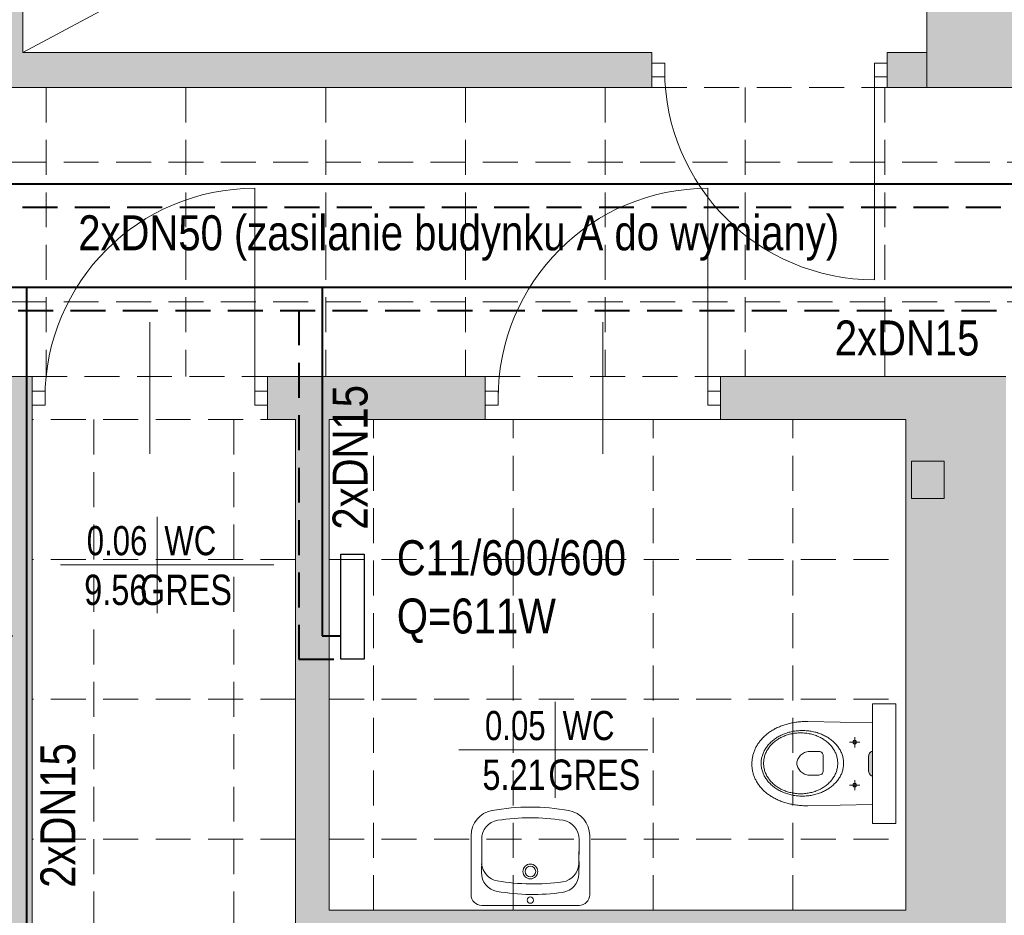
# Model space of a CAD drawing. Header units: millimetres. Extents: x -23540 to 53212, y -37964 to 41185.
# Tile 20 of 203: x -15295 to -14873, y -31587 to -31203. Entities that reach past the tile are written whole.
import ezdxf
from ezdxf.enums import TextEntityAlignment as Align

# ---------------------------------------------------------------- set-up
doc = ezdxf.new("R2010")
doc.units = ezdxf.units.MM
doc.linetypes.add('DASHED', pattern=[0.75, 0.5, -0.25])
doc.linetypes.add('DASHEDX2', pattern=[1.5, 1, -0.5])
doc.layers.get('0').update_dxf_attribs({"lineweight": 18})
for name, color, linetype, lineweight in [('BA_met', 7, 'Continuous', 18), ('Cienka', 7, 'Continuous', 18), ('mm_CO_opisy', 5, 'Continuous', 9), ('mm_CO_rury', 84, 'Continuous', 40), ('mm_grzejniki', 30, 'Continuous', 30), ('PG_PRZERYWANE_ŚREDNIE', 1, 'DASHEDX2', 18), ('PG_WIDOKOWE_CIENKIE', 1, 'Continuous', 18), ('PG_ŚCIANY_DZIAŁOWE', 3, 'Continuous', 18), ('PG_ŚCIANY_SŁUPY', 4, 'Continuous', 18), ('WYPOSAŻENIE GARAŻU', 253, 'Continuous', 5)]:
    doc.layers.add(name, color=color, linetype=linetype, lineweight=lineweight)
doc.styles.add('ROMANS', font='bikromsw.shx', dxfattribs={"width": 0.8})
doc.styles.get("Standard").update_dxf_attribs({"font": 'arial.ttf'})

# ---------------------------------------------------------------- blocks, each defined once
blk = doc.blocks.new('dr1h901')
at = {"color": 0}
blk.add_line((-0.5, 0), (-0.5, 1), dxfattribs=at)
blk.add_line((0, 0.3622), (0, -0.2655))
blk.add_arc((-0.5, 0), 1, 0, 90, dxfattribs=at)
blk = doc.blocks.new('jamb')
blk.add_lwpolyline([(-0.5, -0.5), (-0.5, 0.5), (0.5, 0.5), (0.5, -0.5)], close=True)
blk = doc.blocks.new('bikmet')
blk.add_line((0, 1.65), (0, -1.65))
at = {"style": 'ROMANS', "width": 0.8}
blk.add_attdef('NRPOM', text='', height=1, dxfattribs=at).set_placement((-0.333, 0.333), align=Align.RIGHT)
blk.add_attdef('NWAPOM', (0.25, 0.333), '', height=1, dxfattribs=at)
blk.add_attdef('RAREA', text='', height=1.042, dxfattribs=at).set_placement((-0.333, -0.333), align=Align.TOP_RIGHT)
blk.add_attdef('PODLOGA', text='', height=1.042, dxfattribs=at).set_placement((0.25, -0.333), align=Align.TOP_LEFT)

msp = doc.modelspace()

# ---------------------------------------------------------------- hatches: boundary and pattern name
at = {"lineweight": 18, "true_color": 0x636466, "transparency": 33554559}
h = msp.add_hatch(color=251, dxfattribs=at)
h.dxf.hatch_style = 1
h.paths.add_polyline_path([(-14930.76, -31524.84), (-14930.66, -31525.61), (-14930.37, -31526.23), (-14929.98, -31526.69), (-14929.54, -31526.98), (-14929.12, -31527.08), (-14929.12, -31516.48), (-14929.54, -31516.59), (-14929.98, -31516.87), (-14930.37, -31517.33), (-14930.66, -31517.95), (-14930.76, -31518.72)])
at = {"layer": 'PG_ŚCIANY_DZIAŁOWE', "true_color": 0x636466, "transparency": 33554610}
h = msp.add_hatch(color=251, dxfattribs=at)
h.dxf.hatch_style = 1
h.paths.add_polyline_path([(-15517.04, -30049.45), (-15512.04, -30049.45), (-15512.04, -30054.95), (-15517.04, -30054.95)])
h.paths.add_polyline_path([(-15523.79, -29953.95), (-15500.29, -29953.95), (-15500.29, -29620.95), (-15460.29, -29620.95), (-15460.29, -29606.95), (-15419.79, -29606.95), (-15419.79, -29549.69), (-15472.79, -29549.69), (-15472.79, -29420.69), (-15523.79, -29420.69)])
h.paths.add_polyline_path([(-15500.29, -30054.95), (-15512.04, -30054.95), (-15512.04, -30049.45), (-15517.04, -30049.45), (-15517.04, -30054.95), (-15523.79, -30054.95), (-15523.79, -31008.69), (-15328.66, -31008.69), (-15328.66, -31048.45), (-15308.79, -31048.45), (-15308.79, -31231.69), (-15023.79, -31231.69), (-15023.79, -31216.69), (-15293.79, -31216.69), (-15293.79, -31008.69), (-14905.79, -31008.69), (-14905.79, -31231.69), (-14866.79, -31231.69), (-14866.79, -31234.69), (-14736.74, -31234.69), (-14697.79, -31234.69), (-14660.86, -31204.69), (-14855.29, -31204.69), (-14855.29, -30983.69), (-15500.29, -30983.69), (-15500.29, -30422.95), (-15318.79, -30422.95), (-15318.79, -30401.45), (-15500.29, -30401.45), (-15500.29, -30218.95), (-15485.29, -30218.95), (-15485.29, -30176.45), (-15500.29, -30176.45)])
h = msp.add_hatch(color=251, dxfattribs=at)
h.dxf.hatch_style = 1
h.paths.add_polyline_path([(-14660.86, -31379.19), (-14697.79, -31379.19), (-14697.79, -31847.69), (-14871.79, -31847.69), (-14871.79, -31463.69), (-14871.79, -31355.69), (-14994.29, -31355.69), (-14994.29, -31374.19), (-14914.79, -31374.19), (-14914.79, -31584.69), (-15162.29, -31584.69), (-15162.29, -31374.19), (-15095.29, -31374.19), (-15095.29, -31355.69), (-15188.79, -31355.69), (-15188.79, -31374.19), (-15176.79, -31374.19), (-15176.79, -31603.19), (-14914.79, -31603.19), (-14914.79, -31789.19), (-15289.79, -31789.19), (-15289.79, -31374.19), (-15289.79, -31355.69), (-15339.79, -31355.69), (-15339.79, -31371.69), (-15308.29, -31371.69), (-15308.29, -31810.19), (-15108.79, -31810.19), (-15108.79, -31817.19), (-15099.79, -31817.19), (-15099.79, -31810.19), (-14910.79, -31810.19), (-14910.79, -31975.69), (-14924.29, -31975.69), (-14924.29, -32047.69), (-14849.24, -32047.69), (-14849.24, -31893.65), (-14660.86, -31893.65)])
h.paths.add_polyline_path([(-14697.79, -31239.19), (-14660.86, -31239.19), (-14660.86, -31204.69), (-14697.79, -31234.69)])
h = msp.add_hatch(color=251, dxfattribs=at)
h.dxf.hatch_style = 1
h.paths.add_polyline_path([(-14905.79, -31216.69), (-14922.79, -31216.69), (-14922.79, -31231.69), (-14905.79, -31231.69)])

# ---------------------------------------------------------------- linework, layer by layer
at = {"color": 251, "lineweight": 20, "true_color": 0x636466}
for p, q in [((-15023.79, -31231.69), (-15023.79, -31216.69)), ((-14922.79, -31216.69), (-14922.79, -31231.69)), ((-14914.79, -31374.19), (-14914.79, -31584.69)), ((-15162.29, -31584.69), (-14914.79, -31584.69))]:
    msp.add_line(p, q, dxfattribs=at)
at = {"color": 251, "true_color": 0x636466}
for p, q in [((-15023.79, -31221.19), (-15023.79, -31227.19)), ((-15018.29, -31221.19), (-15023.79, -31221.19)), ((-15018.29, -31227.19), (-15018.29, -31221.19)), ((-14928.29, -31221.19), (-14928.29, -31227.19)), ((-14922.79, -31221.19), (-14928.29, -31221.19)), ((-14922.79, -31227.19), (-14922.79, -31221.19)), ((-15023.79, -31227.19), (-15018.29, -31227.19)), ((-14928.29, -31227.19), (-14922.79, -31227.19)), ((-14922.79, -31231.69), (-14866.79, -31231.69)), ((-15339.79, -31355.69), (-15289.79, -31355.69)), ((-15289.79, -31374.19), (-15289.79, -31355.69)), ((-15188.79, -31355.69), (-15095.29, -31355.69)), ((-15188.79, -31374.19), (-15188.79, -31355.69)), ((-15095.29, -31374.19), (-15095.29, -31355.69)), ((-14994.29, -31355.69), (-14871.79, -31355.69)), ((-14994.29, -31374.19), (-14994.29, -31355.69)), ((-15289.79, -31374.19), (-15289.79, -31789.19)), ((-15188.79, -31374.19), (-15176.79, -31374.19)), ((-15176.79, -31374.19), (-15176.79, -31603.19)), ((-15162.29, -31374.19), (-15095.29, -31374.19)), ((-15162.29, -31584.69), (-15162.29, -31374.19)), ((-14994.29, -31374.19), (-14914.79, -31374.19))]:
    msp.add_line(p, q, dxfattribs=at)
at = {"color": 251, "true_color": 0x636466, "extrusion": (0, 0, -1)}
msp.add_line((-14928.29, -31224.19), (-14928.29, -31314.19), dxfattribs=at)
at = {"color": 251, "lineweight": 18, "true_color": 0x636466}
for p, q in [((-14929.12, -31496.12), (-14929.12, -31547.44)), ((-14929.12, -31496.12), (-14919.12, -31496.12)), ((-14919.12, -31496.12), (-14919.12, -31547.44)), ((-14929.12, -31547.44), (-14919.12, -31547.44))]:
    msp.add_line(p, q, dxfattribs=at)
at = {"color": 251, "lineweight": 13, "true_color": 0x636466}
for p, q in [((-14966.22, -31504.96), (-14966.72, -31505.11)), ((-14965.73, -31504.82), (-14966.22, -31504.96)), ((-14965.22, -31504.68), (-14965.73, -31504.82)), ((-14964.71, -31504.56), (-14965.22, -31504.68)), ((-14964.19, -31504.44), (-14964.71, -31504.56)), ((-14963.66, -31504.33), (-14964.19, -31504.44)), ((-14963.13, -31504.23), (-14963.66, -31504.33)), ((-14962.59, -31504.14), (-14963.13, -31504.23)), ((-14962.04, -31504.06), (-14962.59, -31504.14)), ((-14961.49, -31503.98), (-14962.04, -31504.06)), ((-14960.93, -31503.92), (-14961.49, -31503.98)), ((-14960.36, -31503.86), (-14960.93, -31503.92)), ((-14959.79, -31503.81), (-14960.36, -31503.86)), ((-14959.21, -31503.77), (-14959.79, -31503.81)), ((-14958.63, -31503.74), (-14959.21, -31503.77)), ((-14958.03, -31503.72), (-14958.63, -31503.74)), ((-14957.44, -31503.71), (-14958.03, -31503.72)), ((-14956.83, -31503.71), (-14957.44, -31503.71)), ((-14929.12, -31504.26), (-14956.83, -31503.71)), ((-14974.26, -31509), (-14974.61, -31509.28)), ((-14973.91, -31508.73), (-14974.26, -31509)), ((-14973.55, -31508.47), (-14973.91, -31508.73)), ((-14973.18, -31508.21), (-14973.55, -31508.47)), ((-14972.81, -31507.95), (-14973.18, -31508.21)), ((-14972.42, -31507.71), (-14972.81, -31507.95)), ((-14972.03, -31507.47), (-14972.42, -31507.71)), ((-14971.63, -31507.23), (-14972.03, -31507.47)), ((-14971.22, -31507), (-14971.63, -31507.23)), ((-14970.8, -31506.78), (-14971.22, -31507)), ((-14970.38, -31506.57), (-14970.8, -31506.78)), ((-14969.95, -31506.36), (-14970.38, -31506.57)), ((-14969.51, -31506.16), (-14969.95, -31506.36)), ((-14969.06, -31505.97), (-14969.51, -31506.16)), ((-14968.61, -31505.78), (-14969.06, -31505.97)), ((-14968.15, -31505.6), (-14968.61, -31505.78)), ((-14967.68, -31505.43), (-14968.15, -31505.6)), ((-14967.81, -31509.38), (-14967.35, -31509.18)), ((-14967.2, -31505.26), (-14967.68, -31505.43)), ((-14967.35, -31509.18), (-14966.89, -31509)), ((-14966.72, -31505.11), (-14967.2, -31505.26)), ((-14966.89, -31509), (-14966.42, -31508.82)), ((-14966.42, -31508.82), (-14965.94, -31508.66)), ((-14965.94, -31508.66), (-14965.46, -31508.5)), ((-14965.46, -31508.5), (-14964.97, -31508.36)), ((-14965.14, -31509.32), (-14964.65, -31509.18)), ((-14964.97, -31508.36), (-14964.47, -31508.23)), ((-14964.65, -31509.18), (-14964.15, -31509.06)), ((-14964.47, -31508.23), (-14963.97, -31508.11)), ((-14964.15, -31509.06), (-14963.64, -31508.95)), ((-14963.97, -31508.11), (-14963.46, -31508)), ((-14963.64, -31508.95), (-14963.13, -31508.86)), ((-14963.46, -31508), (-14962.94, -31507.91)), ((-14963.13, -31508.86), (-14962.61, -31508.78)), ((-14962.94, -31507.91), (-14962.42, -31507.82)), ((-14962.61, -31508.78), (-14962.08, -31508.71)), ((-14962.42, -31507.82), (-14961.89, -31507.75)), ((-14962.08, -31508.71), (-14961.55, -31508.66)), ((-14961.89, -31507.75), (-14961.36, -31507.69)), ((-14961.55, -31508.66), (-14961.01, -31508.62)), ((-14961.36, -31507.69), (-14960.82, -31507.65)), ((-14961.01, -31508.62), (-14960.47, -31508.6)), ((-14960.82, -31507.65), (-14960.28, -31507.61)), ((-14960.47, -31508.6), (-14959.92, -31508.59)), ((-14960.28, -31507.61), (-14959.74, -31507.59)), ((-14959.92, -31508.59), (-14959.92, -31508.59)), ((-14959.92, -31508.59), (-14959.38, -31508.6)), ((-14959.74, -31507.59), (-14959.19, -31507.59)), ((-14959.38, -31508.6), (-14958.84, -31508.62)), ((-14959.19, -31507.59), (-14959.19, -31507.58)), ((-14959.19, -31507.59), (-14958.64, -31507.59)), ((-14958.84, -31508.62), (-14958.3, -31508.66)), ((-14958.64, -31507.59), (-14958.09, -31507.61)), ((-14958.3, -31508.66), (-14957.77, -31508.71)), ((-14958.09, -31507.61), (-14957.55, -31507.65)), ((-14957.77, -31508.71), (-14957.24, -31508.78)), ((-14957.55, -31507.65), (-14957.01, -31507.69)), ((-14957.24, -31508.78), (-14956.72, -31508.86)), ((-14957.01, -31507.69), (-14956.48, -31507.75)), ((-14956.72, -31508.86), (-14956.21, -31508.95)), ((-14956.48, -31507.75), (-14955.95, -31507.82)), ((-14956.21, -31508.95), (-14955.7, -31509.06)), ((-14955.95, -31507.82), (-14955.43, -31507.91)), ((-14955.7, -31509.06), (-14955.2, -31509.18)), ((-14955.43, -31507.91), (-14954.92, -31508)), ((-14955.2, -31509.18), (-14954.71, -31509.32)), ((-14954.92, -31508), (-14954.41, -31508.11)), ((-14954.41, -31508.11), (-14953.9, -31508.23)), ((-14953.9, -31508.23), (-14953.41, -31508.36)), ((-14953.41, -31508.36), (-14952.91, -31508.5)), ((-14952.91, -31508.5), (-14952.43, -31508.66)), ((-14952.43, -31508.66), (-14951.95, -31508.82)), ((-14951.95, -31508.82), (-14951.48, -31509)), ((-14951.48, -31509), (-14951.02, -31509.18)), ((-14951.02, -31509.18), (-14950.57, -31509.38)), ((-14978.28, -31513.36), (-14978.5, -31513.71)), ((-14978.05, -31513.02), (-14978.28, -31513.36)), ((-14977.81, -31512.68), (-14978.05, -31513.02)), ((-14977.56, -31512.35), (-14977.81, -31512.68)), ((-14977.31, -31512.02), (-14977.56, -31512.35)), ((-14977.04, -31511.69), (-14977.31, -31512.02)), ((-14976.77, -31511.37), (-14977.04, -31511.69)), ((-14976.49, -31511.06), (-14976.77, -31511.37)), ((-14976.19, -31510.75), (-14976.49, -31511.06)), ((-14975.89, -31510.44), (-14976.19, -31510.75)), ((-14975.58, -31510.15), (-14975.89, -31510.44)), ((-14975.27, -31509.85), (-14975.58, -31510.15)), ((-14974.94, -31509.56), (-14975.27, -31509.85)), ((-14974.61, -31509.28), (-14974.94, -31509.56)), ((-14973.82, -31513.76), (-14973.52, -31513.42)), ((-14973.52, -31513.42), (-14973.21, -31513.09)), ((-14973.21, -31513.09), (-14972.89, -31512.77)), ((-14972.89, -31512.77), (-14972.56, -31512.46)), ((-14972.56, -31512.46), (-14972.22, -31512.16)), ((-14972.52, -31513.68), (-14972.2, -31513.35)), ((-14972.22, -31512.16), (-14971.87, -31511.86)), ((-14972.2, -31513.35), (-14971.87, -31513.03)), ((-14971.87, -31511.86), (-14971.51, -31511.57)), ((-14971.87, -31513.03), (-14971.52, -31512.73)), ((-14971.52, -31512.73), (-14971.17, -31512.42)), ((-14971.51, -31511.57), (-14971.13, -31511.29)), ((-14971.17, -31512.42), (-14970.8, -31512.13)), ((-14971.13, -31511.29), (-14970.75, -31511.02)), ((-14970.8, -31512.13), (-14970.43, -31511.85)), ((-14970.75, -31511.02), (-14970.36, -31510.76)), ((-14970.43, -31511.85), (-14970.04, -31511.58)), ((-14970.36, -31510.76), (-14969.95, -31510.5)), ((-14970.04, -31511.58), (-14969.64, -31511.32)), ((-14969.95, -31510.5), (-14969.54, -31510.26)), ((-14969.64, -31511.32), (-14969.23, -31511.07)), ((-14969.54, -31510.26), (-14969.12, -31510.02)), ((-14969.23, -31511.07), (-14968.81, -31510.83)), ((-14969.12, -31510.02), (-14968.69, -31509.8)), ((-14968.81, -31510.83), (-14968.38, -31510.6)), ((-14968.69, -31509.8), (-14968.25, -31509.58)), ((-14968.38, -31510.6), (-14967.95, -31510.38)), ((-14968.25, -31509.58), (-14967.81, -31509.38)), ((-14967.95, -31510.38), (-14967.5, -31510.17)), ((-14967.5, -31510.17), (-14967.05, -31509.98)), ((-14967.05, -31509.98), (-14966.58, -31509.79)), ((-14966.58, -31509.79), (-14966.11, -31509.62)), ((-14966.11, -31509.62), (-14965.63, -31509.46)), ((-14965.63, -31509.46), (-14965.14, -31509.32)), ((-14954.71, -31509.32), (-14954.22, -31509.46)), ((-14954.22, -31509.46), (-14953.74, -31509.62)), ((-14953.74, -31509.62), (-14953.27, -31509.79)), ((-14953.27, -31509.79), (-14952.8, -31509.98)), ((-14952.8, -31509.98), (-14952.35, -31510.17)), ((-14952.35, -31510.17), (-14951.9, -31510.38)), ((-14951.9, -31510.38), (-14951.46, -31510.6)), ((-14951.46, -31510.6), (-14951.04, -31510.83)), ((-14951.04, -31510.83), (-14950.62, -31511.07)), ((-14950.62, -31511.07), (-14950.21, -31511.32)), ((-14950.57, -31509.38), (-14950.12, -31509.58)), ((-14950.21, -31511.32), (-14949.81, -31511.58)), ((-14950.12, -31509.58), (-14949.68, -31509.8)), ((-14949.81, -31511.58), (-14949.42, -31511.85)), ((-14949.68, -31509.8), (-14949.25, -31510.02)), ((-14949.42, -31511.85), (-14949.05, -31512.13)), ((-14949.25, -31510.02), (-14948.83, -31510.26)), ((-14949.05, -31512.13), (-14948.68, -31512.42)), ((-14948.83, -31510.26), (-14948.42, -31510.5)), ((-14948.68, -31512.42), (-14948.32, -31512.73)), ((-14948.42, -31510.5), (-14948.02, -31510.76)), ((-14948.32, -31512.73), (-14947.98, -31513.03)), ((-14948.02, -31510.76), (-14947.62, -31511.02)), ((-14947.98, -31513.03), (-14947.65, -31513.35)), ((-14947.65, -31513.35), (-14947.33, -31513.68)), ((-14947.62, -31511.02), (-14947.24, -31511.29)), ((-14947.24, -31511.29), (-14946.87, -31511.57)), ((-14946.87, -31511.57), (-14946.5, -31511.86)), ((-14946.5, -31511.86), (-14946.15, -31512.16)), ((-14946.15, -31512.16), (-14945.81, -31512.46)), ((-14945.81, -31512.46), (-14945.48, -31512.77)), ((-14945.48, -31512.77), (-14945.16, -31513.09)), ((-14945.16, -31513.09), (-14944.85, -31513.42)), ((-14944.85, -31513.42), (-14944.56, -31513.76)), ((-14938.99, -31512.62), (-14934.49, -31512.62)), ((-14937.45, -31512.21), (-14937.56, -31512.62)), ((-14937.56, -31512.62), (-14937.45, -31513.04)), ((-14937.15, -31511.92), (-14937.45, -31512.21)), ((-14937.45, -31513.04), (-14937.15, -31513.33)), ((-14936.74, -31511.8), (-14937.15, -31511.92)), ((-14937.15, -31513.33), (-14936.74, -31513.44)), ((-14936.74, -31514.8), (-14936.74, -31510.44)), ((-14936.33, -31511.92), (-14936.74, -31511.8)), ((-14936.74, -31513.44), (-14936.33, -31513.33)), ((-14936.03, -31512.21), (-14936.33, -31511.92)), ((-14936.33, -31513.33), (-14936.03, -31513.04)), ((-14935.92, -31512.62), (-14936.03, -31512.21)), ((-14936.03, -31513.04), (-14935.92, -31512.62)), ((-14980.17, -31517.39), (-14980.29, -31517.77)), ((-14980.05, -31517), (-14980.17, -31517.39)), ((-14979.92, -31516.62), (-14980.05, -31517)), ((-14979.77, -31516.24), (-14979.92, -31516.62)), ((-14979.62, -31515.87), (-14979.77, -31516.24)), ((-14979.46, -31515.5), (-14979.62, -31515.87)), ((-14979.28, -31515.13), (-14979.46, -31515.5)), ((-14979.1, -31514.77), (-14979.28, -31515.13)), ((-14978.91, -31514.41), (-14979.1, -31514.77)), ((-14978.71, -31514.06), (-14978.91, -31514.41)), ((-14978.5, -31513.71), (-14978.71, -31514.06)), ((-14976.22, -31517.85), (-14976.07, -31517.45)), ((-14976.07, -31517.45), (-14975.91, -31517.06)), ((-14975.91, -31517.06), (-14975.73, -31516.67)), ((-14975.73, -31516.67), (-14975.54, -31516.28)), ((-14975.54, -31516.28), (-14975.33, -31515.9)), ((-14975.33, -31515.9), (-14975.11, -31515.53)), ((-14975.12, -31517.78), (-14974.96, -31517.37)), ((-14975.11, -31515.53), (-14974.88, -31515.16)), ((-14974.96, -31517.37), (-14974.78, -31516.97)), ((-14974.88, -31515.16), (-14974.63, -31514.8)), ((-14974.78, -31516.97), (-14974.59, -31516.58)), ((-14974.63, -31514.8), (-14974.37, -31514.45)), ((-14974.59, -31516.58), (-14974.38, -31516.19)), ((-14974.38, -31516.19), (-14974.15, -31515.81)), ((-14974.37, -31514.45), (-14974.1, -31514.1)), ((-14974.15, -31515.81), (-14973.91, -31515.44)), ((-14974.1, -31514.1), (-14973.82, -31513.76)), ((-14973.91, -31515.44), (-14973.66, -31515.07)), ((-14973.66, -31515.07), (-14973.4, -31514.71)), ((-14973.4, -31514.71), (-14973.12, -31514.36)), ((-14973.12, -31514.36), (-14972.82, -31514.02)), ((-14972.82, -31514.02), (-14972.52, -31513.68)), ((-14959.57, -31517.85), (-14959.16, -31517.53)), ((-14959.16, -31517.53), (-14958.72, -31517.25)), ((-14958.72, -31517.25), (-14958.26, -31517.01)), ((-14958.26, -31517.01), (-14957.78, -31516.81)), ((-14957.78, -31516.81), (-14957.28, -31516.67)), ((-14957.28, -31516.67), (-14956.76, -31516.57)), ((-14956.76, -31516.57), (-14956.24, -31516.54)), ((-14956.24, -31516.54), (-14952.4, -31516.54)), ((-14952.4, -31516.54), (-14952.04, -31516.56)), ((-14952.04, -31516.56), (-14951.64, -31516.63)), ((-14951.64, -31516.63), (-14951.22, -31516.78)), ((-14951.22, -31516.78), (-14950.83, -31517.04)), ((-14950.83, -31517.04), (-14950.5, -31517.42)), ((-14950.5, -31517.42), (-14950.28, -31517.95)), ((-14947.33, -31513.68), (-14947.03, -31514.02)), ((-14947.03, -31514.02), (-14946.73, -31514.36)), ((-14946.73, -31514.36), (-14946.45, -31514.71)), ((-14946.45, -31514.71), (-14946.19, -31515.07)), ((-14946.19, -31515.07), (-14945.93, -31515.44)), ((-14945.93, -31515.44), (-14945.7, -31515.81)), ((-14945.7, -31515.81), (-14945.47, -31516.19)), ((-14945.47, -31516.19), (-14945.26, -31516.58)), ((-14945.26, -31516.58), (-14945.07, -31516.97)), ((-14945.07, -31516.97), (-14944.89, -31517.37)), ((-14944.89, -31517.37), (-14944.73, -31517.78)), ((-14944.56, -31513.76), (-14944.27, -31514.1)), ((-14944.27, -31514.1), (-14944, -31514.45)), ((-14944, -31514.45), (-14943.74, -31514.8)), ((-14943.74, -31514.8), (-14943.5, -31515.16)), ((-14943.5, -31515.16), (-14943.26, -31515.53)), ((-14943.26, -31515.53), (-14943.04, -31515.9)), ((-14943.04, -31515.9), (-14942.84, -31516.28)), ((-14942.84, -31516.28), (-14942.64, -31516.67)), ((-14942.64, -31516.67), (-14942.46, -31517.06)), ((-14942.46, -31517.06), (-14942.3, -31517.45)), ((-14942.3, -31517.45), (-14942.15, -31517.85)), ((-14930.66, -31517.95), (-14930.37, -31517.33)), ((-14930.37, -31517.33), (-14929.98, -31516.87)), ((-14929.98, -31516.87), (-14929.54, -31516.59)), ((-14929.54, -31516.59), (-14929.12, -31516.48)), ((-14980.86, -31521.37), (-14980.87, -31521.79)), ((-14980.87, -31521.79), (-14980.87, -31522.2)), ((-14980.83, -31520.96), (-14980.86, -31521.37)), ((-14980.8, -31520.56), (-14980.83, -31520.96)), ((-14980.76, -31520.15), (-14980.8, -31520.56)), ((-14980.71, -31519.75), (-14980.76, -31520.15)), ((-14980.64, -31519.35), (-14980.71, -31519.75)), ((-14980.57, -31518.95), (-14980.64, -31519.35)), ((-14980.49, -31518.55), (-14980.57, -31518.95)), ((-14980.39, -31518.16), (-14980.49, -31518.55)), ((-14980.29, -31517.77), (-14980.39, -31518.16)), ((-14976.88, -31521.65), (-14976.87, -31521.21)), ((-14976.87, -31522.09), (-14976.88, -31521.65)), ((-14976.88, -31521.65), (-14976.88, -31521.65)), ((-14976.87, -31521.21), (-14976.85, -31520.78)), ((-14976.85, -31520.78), (-14976.81, -31520.35)), ((-14976.81, -31520.35), (-14976.75, -31519.92)), ((-14976.75, -31519.92), (-14976.67, -31519.5)), ((-14976.67, -31519.5), (-14976.58, -31519.08)), ((-14976.58, -31519.08), (-14976.48, -31518.67)), ((-14976.48, -31518.67), (-14976.36, -31518.26)), ((-14976.36, -31518.26), (-14976.22, -31517.85)), ((-14975.84, -31521.65), (-14975.83, -31521.2)), ((-14975.83, -31522.1), (-14975.84, -31521.65)), ((-14975.84, -31521.65), (-14975.84, -31521.65)), ((-14975.83, -31521.2), (-14975.8, -31520.76)), ((-14975.8, -31520.76), (-14975.76, -31520.32)), ((-14975.76, -31520.32), (-14975.69, -31519.88)), ((-14975.69, -31519.88), (-14975.61, -31519.45)), ((-14975.61, -31519.45), (-14975.52, -31519.03)), ((-14975.52, -31519.03), (-14975.4, -31518.6)), ((-14975.4, -31518.6), (-14975.27, -31518.19)), ((-14975.27, -31518.19), (-14975.12, -31517.78)), ((-14961.54, -31521.65), (-14961.51, -31521.21)), ((-14961.51, -31522.1), (-14961.54, -31521.65)), ((-14961.51, -31521.21), (-14961.42, -31520.75)), ((-14961.42, -31520.75), (-14961.29, -31520.3)), ((-14961.29, -31520.3), (-14961.11, -31519.85)), ((-14961.11, -31519.85), (-14960.88, -31519.41)), ((-14960.88, -31519.41), (-14960.61, -31518.99)), ((-14960.61, -31518.99), (-14960.3, -31518.59)), ((-14960.3, -31518.59), (-14959.95, -31518.21)), ((-14959.95, -31518.21), (-14959.57, -31517.85)), ((-14950.28, -31517.95), (-14950.2, -31518.66)), ((-14950.2, -31518.66), (-14950.2, -31518.65)), ((-14950.2, -31518.66), (-14950.2, -31521.88)), ((-14944.73, -31517.78), (-14944.58, -31518.19)), ((-14944.58, -31518.19), (-14944.45, -31518.6)), ((-14944.45, -31518.6), (-14944.33, -31519.03)), ((-14944.33, -31519.03), (-14944.24, -31519.45)), ((-14944.24, -31519.45), (-14944.15, -31519.88)), ((-14944.15, -31519.88), (-14944.09, -31520.32)), ((-14944.09, -31520.32), (-14944.05, -31520.76)), ((-14944.05, -31520.76), (-14944.02, -31521.2)), ((-14944.02, -31521.2), (-14944.01, -31521.65)), ((-14944.01, -31521.65), (-14944.02, -31522.1)), ((-14944.01, -31521.65), (-14944.01, -31521.65)), ((-14942.15, -31517.85), (-14942.01, -31518.26)), ((-14942.01, -31518.26), (-14941.89, -31518.67)), ((-14941.89, -31518.67), (-14941.79, -31519.08)), ((-14941.79, -31519.08), (-14941.7, -31519.5)), ((-14941.7, -31519.5), (-14941.63, -31519.92)), ((-14941.63, -31519.92), (-14941.57, -31520.35)), ((-14941.57, -31520.35), (-14941.53, -31520.78)), ((-14941.53, -31520.78), (-14941.5, -31521.21)), ((-14941.5, -31521.21), (-14941.49, -31521.65)), ((-14941.49, -31521.65), (-14941.5, -31522.09)), ((-14930.76, -31518.72), (-14930.66, -31517.95)), ((-14930.76, -31518.72), (-14930.76, -31524.84)), ((-14980.87, -31522.2), (-14980.86, -31522.61)), ((-14980.86, -31522.61), (-14980.83, -31523.01)), ((-14980.83, -31523.01), (-14980.8, -31523.42)), ((-14980.8, -31523.42), (-14980.76, -31523.82)), ((-14980.76, -31523.82), (-14980.7, -31524.22)), ((-14980.7, -31524.22), (-14980.64, -31524.62)), ((-14980.64, -31524.62), (-14980.56, -31525.02)), ((-14980.56, -31525.02), (-14980.47, -31525.41)), ((-14980.47, -31525.41), (-14980.38, -31525.8)), ((-14980.38, -31525.8), (-14980.27, -31526.19)), ((-14976.85, -31522.52), (-14976.87, -31522.09)), ((-14976.81, -31522.95), (-14976.85, -31522.52)), ((-14976.75, -31523.38), (-14976.81, -31522.95)), ((-14976.67, -31523.8), (-14976.75, -31523.38)), ((-14976.58, -31524.22), (-14976.67, -31523.8)), ((-14976.48, -31524.63), (-14976.58, -31524.22)), ((-14976.36, -31525.05), (-14976.48, -31524.63)), ((-14976.22, -31525.45), (-14976.36, -31525.05)), ((-14976.07, -31525.85), (-14976.22, -31525.45)), ((-14975.91, -31526.25), (-14976.07, -31525.85)), ((-14975.8, -31522.54), (-14975.83, -31522.1)), ((-14975.76, -31522.98), (-14975.8, -31522.54)), ((-14975.69, -31523.42), (-14975.76, -31522.98)), ((-14975.61, -31523.85), (-14975.69, -31523.42)), ((-14975.52, -31524.28), (-14975.61, -31523.85)), ((-14975.4, -31524.7), (-14975.52, -31524.28)), ((-14975.27, -31525.12), (-14975.4, -31524.7)), ((-14975.12, -31525.53), (-14975.27, -31525.12)), ((-14974.96, -31525.93), (-14975.12, -31525.53)), ((-14974.78, -31526.33), (-14974.96, -31525.93)), ((-14961.43, -31522.56), (-14961.51, -31522.1)), ((-14961.29, -31523.01), (-14961.43, -31522.56)), ((-14961.11, -31523.46), (-14961.29, -31523.01)), ((-14960.88, -31523.89), (-14961.11, -31523.46)), ((-14960.61, -31524.31), (-14960.88, -31523.89)), ((-14960.3, -31524.72), (-14960.61, -31524.31)), ((-14959.96, -31525.1), (-14960.3, -31524.72)), ((-14959.58, -31525.45), (-14959.96, -31525.1)), ((-14959.17, -31525.77), (-14959.58, -31525.45)), ((-14958.74, -31526.05), (-14959.17, -31525.77)), ((-14958.28, -31526.3), (-14958.74, -31526.05)), ((-14950.5, -31525.88), (-14950.83, -31526.26)), ((-14950.28, -31525.35), (-14950.5, -31525.88)), ((-14950.2, -31524.64), (-14950.28, -31525.35)), ((-14950.2, -31521.88), (-14950.2, -31524.64)), ((-14944.89, -31525.93), (-14945.07, -31526.33)), ((-14944.73, -31525.53), (-14944.89, -31525.93)), ((-14944.58, -31525.12), (-14944.73, -31525.53)), ((-14944.45, -31524.7), (-14944.58, -31525.12)), ((-14944.33, -31524.28), (-14944.45, -31524.7)), ((-14944.24, -31523.85), (-14944.33, -31524.28)), ((-14944.15, -31523.42), (-14944.24, -31523.85)), ((-14944.09, -31522.98), (-14944.15, -31523.42)), ((-14944.05, -31522.54), (-14944.09, -31522.98)), ((-14944.02, -31522.1), (-14944.05, -31522.54)), ((-14942.3, -31525.85), (-14942.46, -31526.25)), ((-14942.15, -31525.45), (-14942.3, -31525.85)), ((-14942.01, -31525.05), (-14942.15, -31525.45)), ((-14941.89, -31524.63), (-14942.01, -31525.05)), ((-14941.79, -31524.22), (-14941.89, -31524.63)), ((-14941.7, -31523.8), (-14941.79, -31524.22)), ((-14941.63, -31523.38), (-14941.7, -31523.8)), ((-14941.57, -31522.95), (-14941.63, -31523.38)), ((-14941.53, -31522.52), (-14941.57, -31522.95)), ((-14941.5, -31522.09), (-14941.53, -31522.52)), ((-14930.76, -31524.84), (-14930.66, -31525.61)), ((-14930.66, -31525.61), (-14930.37, -31526.23)), ((-14980.27, -31526.19), (-14980.15, -31526.57)), ((-14980.15, -31526.57), (-14980.02, -31526.95)), ((-14980.02, -31526.95), (-14979.89, -31527.33)), ((-14979.89, -31527.33), (-14979.74, -31527.7)), ((-14979.74, -31527.7), (-14979.58, -31528.07)), ((-14979.58, -31528.07), (-14979.41, -31528.44)), ((-14979.41, -31528.44), (-14979.23, -31528.8)), ((-14979.23, -31528.8), (-14979.04, -31529.16)), ((-14979.04, -31529.16), (-14978.84, -31529.51)), ((-14978.84, -31529.51), (-14978.64, -31529.86)), ((-14978.64, -31529.86), (-14978.42, -31530.21)), ((-14978.42, -31530.21), (-14978.19, -31530.55)), ((-14975.73, -31526.64), (-14975.91, -31526.25)), ((-14975.54, -31527.02), (-14975.73, -31526.64)), ((-14975.33, -31527.4), (-14975.54, -31527.02)), ((-14975.11, -31527.77), (-14975.33, -31527.4)), ((-14974.88, -31528.14), (-14975.11, -31527.77)), ((-14974.63, -31528.5), (-14974.88, -31528.14)), ((-14974.59, -31526.73), (-14974.78, -31526.33)), ((-14974.37, -31528.86), (-14974.63, -31528.5)), ((-14974.38, -31527.11), (-14974.59, -31526.73)), ((-14974.15, -31527.49), (-14974.38, -31527.11)), ((-14974.1, -31529.21), (-14974.37, -31528.86)), ((-14973.91, -31527.87), (-14974.15, -31527.49)), ((-14973.82, -31529.55), (-14974.1, -31529.21)), ((-14973.66, -31528.23), (-14973.91, -31527.87)), ((-14973.52, -31529.88), (-14973.82, -31529.55)), ((-14973.4, -31528.59), (-14973.66, -31528.23)), ((-14973.21, -31530.21), (-14973.52, -31529.88)), ((-14973.12, -31528.94), (-14973.4, -31528.59)), ((-14972.89, -31530.53), (-14973.21, -31530.21)), ((-14972.82, -31529.29), (-14973.12, -31528.94)), ((-14972.52, -31529.62), (-14972.82, -31529.29)), ((-14972.2, -31529.95), (-14972.52, -31529.62)), ((-14971.87, -31530.27), (-14972.2, -31529.95)), ((-14971.52, -31530.58), (-14971.87, -31530.27)), ((-14957.8, -31526.49), (-14958.28, -31526.3)), ((-14957.3, -31526.64), (-14957.8, -31526.49)), ((-14956.79, -31526.73), (-14957.3, -31526.64)), ((-14956.27, -31526.77), (-14956.79, -31526.73)), ((-14952.42, -31526.75), (-14956.27, -31526.77)), ((-14952.06, -31526.74), (-14952.42, -31526.75)), ((-14951.65, -31526.66), (-14952.06, -31526.74)), ((-14951.23, -31526.51), (-14951.65, -31526.66)), ((-14950.83, -31526.26), (-14951.23, -31526.51)), ((-14947.98, -31530.27), (-14948.32, -31530.58)), ((-14947.65, -31529.95), (-14947.98, -31530.27)), ((-14947.33, -31529.62), (-14947.65, -31529.95)), ((-14947.03, -31529.29), (-14947.33, -31529.62)), ((-14946.73, -31528.94), (-14947.03, -31529.29)), ((-14946.45, -31528.59), (-14946.73, -31528.94)), ((-14946.19, -31528.23), (-14946.45, -31528.59)), ((-14945.93, -31527.87), (-14946.19, -31528.23)), ((-14945.7, -31527.49), (-14945.93, -31527.87)), ((-14945.47, -31527.11), (-14945.7, -31527.49)), ((-14945.16, -31530.21), (-14945.48, -31530.53)), ((-14945.26, -31526.73), (-14945.47, -31527.11)), ((-14945.07, -31526.33), (-14945.26, -31526.73)), ((-14944.85, -31529.88), (-14945.16, -31530.21)), ((-14944.56, -31529.55), (-14944.85, -31529.88)), ((-14944.27, -31529.21), (-14944.56, -31529.55)), ((-14944, -31528.86), (-14944.27, -31529.21)), ((-14943.74, -31528.5), (-14944, -31528.86)), ((-14943.5, -31528.14), (-14943.74, -31528.5)), ((-14943.26, -31527.77), (-14943.5, -31528.14)), ((-14943.04, -31527.4), (-14943.26, -31527.77)), ((-14942.84, -31527.02), (-14943.04, -31527.4)), ((-14942.64, -31526.64), (-14942.84, -31527.02)), ((-14942.46, -31526.25), (-14942.64, -31526.64)), ((-14937.15, -31530.33), (-14937.45, -31530.62)), ((-14936.74, -31530.22), (-14937.15, -31530.33)), ((-14936.74, -31533.22), (-14936.74, -31528.85)), ((-14936.33, -31530.33), (-14936.74, -31530.22)), ((-14936.03, -31530.62), (-14936.33, -31530.33)), ((-14930.37, -31526.23), (-14929.98, -31526.69)), ((-14929.98, -31526.69), (-14929.54, -31526.98)), ((-14929.54, -31526.98), (-14929.12, -31527.08)), ((-14978.19, -31530.55), (-14977.95, -31530.89)), ((-14977.95, -31530.89), (-14977.71, -31531.22)), ((-14977.71, -31531.22), (-14977.45, -31531.55)), ((-14977.45, -31531.55), (-14977.19, -31531.88)), ((-14977.19, -31531.88), (-14976.91, -31532.2)), ((-14976.91, -31532.2), (-14976.63, -31532.51)), ((-14976.63, -31532.51), (-14976.34, -31532.82)), ((-14976.34, -31532.82), (-14976.04, -31533.13)), ((-14976.04, -31533.13), (-14975.73, -31533.42)), ((-14975.73, -31533.42), (-14975.41, -31533.72)), ((-14975.41, -31533.72), (-14975.08, -31534.01)), ((-14975.08, -31534.01), (-14974.74, -31534.29)), ((-14974.74, -31534.29), (-14974.4, -31534.57)), ((-14972.56, -31530.84), (-14972.89, -31530.53)), ((-14972.22, -31531.15), (-14972.56, -31530.84)), ((-14971.87, -31531.44), (-14972.22, -31531.15)), ((-14971.51, -31531.73), (-14971.87, -31531.44)), ((-14971.17, -31530.88), (-14971.52, -31530.58)), ((-14971.13, -31532.01), (-14971.51, -31531.73)), ((-14970.8, -31531.17), (-14971.17, -31530.88)), ((-14970.75, -31532.28), (-14971.13, -31532.01)), ((-14970.43, -31531.45), (-14970.8, -31531.17)), ((-14970.36, -31532.55), (-14970.75, -31532.28)), ((-14970.04, -31531.72), (-14970.43, -31531.45)), ((-14969.95, -31532.8), (-14970.36, -31532.55)), ((-14969.64, -31531.98), (-14970.04, -31531.72)), ((-14969.54, -31533.04), (-14969.95, -31532.8)), ((-14969.23, -31532.23), (-14969.64, -31531.98)), ((-14969.12, -31533.28), (-14969.54, -31533.04)), ((-14968.81, -31532.48), (-14969.23, -31532.23)), ((-14968.69, -31533.5), (-14969.12, -31533.28)), ((-14968.38, -31532.7), (-14968.81, -31532.48)), ((-14968.25, -31533.72), (-14968.69, -31533.5)), ((-14967.95, -31532.92), (-14968.38, -31532.7)), ((-14967.81, -31533.93), (-14968.25, -31533.72)), ((-14967.5, -31533.13), (-14967.95, -31532.92)), ((-14967.35, -31534.12), (-14967.81, -31533.93)), ((-14967.05, -31533.33), (-14967.5, -31533.13)), ((-14966.89, -31534.31), (-14967.35, -31534.12)), ((-14966.58, -31533.51), (-14967.05, -31533.33)), ((-14966.42, -31534.48), (-14966.89, -31534.31)), ((-14966.11, -31533.68), (-14966.58, -31533.51)), ((-14965.94, -31534.65), (-14966.42, -31534.48)), ((-14965.63, -31533.84), (-14966.11, -31533.68)), ((-14965.14, -31533.99), (-14965.63, -31533.84)), ((-14964.65, -31534.12), (-14965.14, -31533.99)), ((-14964.15, -31534.24), (-14964.65, -31534.12)), ((-14963.64, -31534.35), (-14964.15, -31534.24)), ((-14963.13, -31534.44), (-14963.64, -31534.35)), ((-14962.61, -31534.52), (-14963.13, -31534.44)), ((-14962.08, -31534.59), (-14962.61, -31534.52)), ((-14957.24, -31534.52), (-14957.77, -31534.59)), ((-14956.72, -31534.44), (-14957.24, -31534.52)), ((-14956.21, -31534.35), (-14956.72, -31534.44)), ((-14955.7, -31534.24), (-14956.21, -31534.35)), ((-14955.2, -31534.12), (-14955.7, -31534.24)), ((-14954.71, -31533.99), (-14955.2, -31534.12)), ((-14954.22, -31533.84), (-14954.71, -31533.99)), ((-14953.74, -31533.68), (-14954.22, -31533.84)), ((-14953.27, -31533.51), (-14953.74, -31533.68)), ((-14952.8, -31533.33), (-14953.27, -31533.51)), ((-14952.35, -31533.13), (-14952.8, -31533.33)), ((-14951.95, -31534.48), (-14952.43, -31534.65)), ((-14951.9, -31532.92), (-14952.35, -31533.13)), ((-14951.48, -31534.31), (-14951.95, -31534.48)), ((-14951.46, -31532.7), (-14951.9, -31532.92)), ((-14951.02, -31534.12), (-14951.48, -31534.31)), ((-14951.04, -31532.48), (-14951.46, -31532.7)), ((-14950.62, -31532.23), (-14951.04, -31532.48)), ((-14950.57, -31533.93), (-14951.02, -31534.12)), ((-14950.21, -31531.98), (-14950.62, -31532.23)), ((-14950.12, -31533.72), (-14950.57, -31533.93)), ((-14949.81, -31531.72), (-14950.21, -31531.98)), ((-14949.68, -31533.5), (-14950.12, -31533.72)), ((-14949.42, -31531.45), (-14949.81, -31531.72)), ((-14949.25, -31533.28), (-14949.68, -31533.5)), ((-14949.05, -31531.17), (-14949.42, -31531.45)), ((-14948.83, -31533.04), (-14949.25, -31533.28)), ((-14948.68, -31530.88), (-14949.05, -31531.17)), ((-14948.42, -31532.8), (-14948.83, -31533.04)), ((-14948.32, -31530.58), (-14948.68, -31530.88)), ((-14948.02, -31532.55), (-14948.42, -31532.8)), ((-14947.62, -31532.28), (-14948.02, -31532.55)), ((-14947.24, -31532.01), (-14947.62, -31532.28)), ((-14946.87, -31531.73), (-14947.24, -31532.01)), ((-14946.5, -31531.44), (-14946.87, -31531.73)), ((-14946.15, -31531.15), (-14946.5, -31531.44)), ((-14945.81, -31530.84), (-14946.15, -31531.15)), ((-14945.48, -31530.53), (-14945.81, -31530.84)), ((-14938.99, -31531.03), (-14934.49, -31531.03)), ((-14937.45, -31530.62), (-14937.56, -31531.03)), ((-14937.56, -31531.03), (-14937.45, -31531.45)), ((-14937.45, -31531.45), (-14937.15, -31531.74)), ((-14937.15, -31531.74), (-14936.74, -31531.85)), ((-14936.74, -31531.85), (-14936.33, -31531.74)), ((-14936.33, -31531.74), (-14936.03, -31531.45)), ((-14935.92, -31531.03), (-14936.03, -31530.62)), ((-14936.03, -31531.45), (-14935.92, -31531.03)), ((-14974.4, -31534.57), (-14974.04, -31534.84)), ((-14974.04, -31534.84), (-14973.68, -31535.1)), ((-14973.68, -31535.1), (-14973.31, -31535.36)), ((-14973.31, -31535.36), (-14972.93, -31535.62)), ((-14972.93, -31535.62), (-14972.55, -31535.86)), ((-14972.55, -31535.86), (-14972.15, -31536.1)), ((-14972.15, -31536.1), (-14971.75, -31536.34)), ((-14971.75, -31536.34), (-14971.33, -31536.57)), ((-14971.33, -31536.57), (-14970.92, -31536.79)), ((-14970.92, -31536.79), (-14970.49, -31537)), ((-14970.49, -31537), (-14970.05, -31537.21)), ((-14970.05, -31537.21), (-14969.61, -31537.41)), ((-14969.61, -31537.41), (-14969.16, -31537.6)), ((-14969.16, -31537.6), (-14968.7, -31537.79)), ((-14968.7, -31537.79), (-14968.23, -31537.97)), ((-14968.23, -31537.97), (-14967.76, -31538.14)), ((-14967.76, -31538.14), (-14967.28, -31538.3)), ((-14967.28, -31538.3), (-14966.79, -31538.46)), ((-14966.79, -31538.46), (-14966.3, -31538.61)), ((-14966.3, -31538.61), (-14965.79, -31538.75)), ((-14965.46, -31534.8), (-14965.94, -31534.65)), ((-14965.79, -31538.75), (-14965.28, -31538.89)), ((-14964.97, -31534.94), (-14965.46, -31534.8)), ((-14964.47, -31535.07), (-14964.97, -31534.94)), ((-14963.97, -31535.19), (-14964.47, -31535.07)), ((-14963.46, -31535.3), (-14963.97, -31535.19)), ((-14962.94, -31535.4), (-14963.46, -31535.3)), ((-14962.42, -31535.48), (-14962.94, -31535.4)), ((-14961.89, -31535.55), (-14962.42, -31535.48)), ((-14961.55, -31534.64), (-14962.08, -31534.59)), ((-14961.36, -31535.61), (-14961.89, -31535.55)), ((-14961.01, -31534.68), (-14961.55, -31534.64)), ((-14960.82, -31535.66), (-14961.36, -31535.61)), ((-14960.47, -31534.7), (-14961.01, -31534.68)), ((-14960.28, -31535.69), (-14960.82, -31535.66)), ((-14959.92, -31534.71), (-14960.47, -31534.7)), ((-14959.74, -31535.71), (-14960.28, -31535.69)), ((-14959.38, -31534.7), (-14959.92, -31534.71)), ((-14959.92, -31534.71), (-14959.92, -31534.71)), ((-14959.19, -31535.72), (-14959.74, -31535.71)), ((-14958.84, -31534.68), (-14959.38, -31534.7)), ((-14958.64, -31535.71), (-14959.19, -31535.72)), ((-14958.3, -31534.64), (-14958.84, -31534.68)), ((-14958.09, -31535.69), (-14958.64, -31535.71)), ((-14957.77, -31534.59), (-14958.3, -31534.64)), ((-14957.55, -31535.66), (-14958.09, -31535.69)), ((-14957.01, -31535.61), (-14957.55, -31535.66)), ((-14956.48, -31535.55), (-14957.01, -31535.61)), ((-14955.95, -31535.48), (-14956.48, -31535.55)), ((-14955.43, -31535.4), (-14955.95, -31535.48)), ((-14954.92, -31535.3), (-14955.43, -31535.4)), ((-14954.41, -31535.19), (-14954.92, -31535.3)), ((-14953.9, -31535.07), (-14954.41, -31535.19)), ((-14953.41, -31534.94), (-14953.9, -31535.07)), ((-14952.91, -31534.8), (-14953.41, -31534.94)), ((-14952.43, -31534.65), (-14952.91, -31534.8)), ((-14965.28, -31538.89), (-14964.77, -31539.01)), ((-14964.77, -31539.01), (-14964.24, -31539.13)), ((-14964.24, -31539.13), (-14963.71, -31539.24)), ((-14963.71, -31539.24), (-14963.17, -31539.34)), ((-14963.17, -31539.34), (-14962.63, -31539.43)), ((-14962.63, -31539.43), (-14962.08, -31539.51)), ((-14962.08, -31539.51), (-14961.52, -31539.59)), ((-14961.52, -31539.59), (-14960.96, -31539.65)), ((-14960.96, -31539.65), (-14960.39, -31539.71)), ((-14960.39, -31539.71), (-14959.81, -31539.76)), ((-14959.81, -31539.76), (-14959.23, -31539.8)), ((-14959.23, -31539.8), (-14958.64, -31539.83)), ((-14958.64, -31539.83), (-14958.04, -31539.85)), ((-14958.04, -31539.85), (-14957.44, -31539.86)), ((-14957.44, -31539.86), (-14956.83, -31539.86)), ((-14956.83, -31539.86), (-14929.12, -31539.31))]:
    msp.add_line(p, q, dxfattribs=at)
at = {"color": 251, "true_color": 0x636466, "extrusion": (0, 0, -1)}
msp.add_arc((14928.29, -31224.19), 90, 270, 0, dxfattribs=at)
at = {"layer": 'BA_met', "color": 251, "true_color": 0x636466}
for p, q in [((-15277.61, -31436.54), (-15186.1, -31436.54)), ((-15106.66, -31515.86), (-15025.52, -31515.86))]:
    msp.add_line(p, q, dxfattribs=at)
at = {"layer": 'Cienka', "color": 251, "true_color": 0x636466}
for p, q in [((-15293.79, -31216.69), (-14905.79, -31008.69)), ((-15095.29, -31374.19), (-14994.29, -31374.19))]:
    msp.add_line(p, q, dxfattribs=at)
at = {"layer": 'mm_CO_rury', "color": 215, "true_color": 0xa953a0}
msp.add_line((-14661.42, -31273.19), (-15551.63, -31273.19), dxfattribs=at)
at = {"layer": 'mm_CO_rury', "color": 215, "linetype": 'DASHED', "ltscale": 30, "true_color": 0xa953a0}
msp.add_line((-14648.97, -31283.19), (-15561.63, -31283.19), dxfattribs=at)
at = {"layer": 'mm_CO_rury'}
for p, q in [((-15623.33, -31317.31), (-14719.67, -31317.31)), ((-15292.09, -31735.42), (-15292.09, -31317.31)), ((-15165.29, -31317.31), (-15165.29, -31466.95))]:
    msp.add_line(p, q, dxfattribs=at)
at = {"layer": 'mm_CO_rury', "linetype": 'DASHED', "ltscale": 30}
for p, q in [((-15633.33, -31327.31), (-14709.67, -31327.31)), ((-15175.29, -31327.31), (-15175.29, -31476.95)), ((-15313.29, -31466.95), (-15292.09, -31466.95)), ((-15165.29, -31466.95), (-15157.29, -31466.95)), ((-15175.29, -31476.95), (-15157.29, -31476.95))]:
    msp.add_line(p, q, dxfattribs=at)
at = {"layer": 'mm_grzejniki', "lineweight": 30}
msp.add_lwpolyline([(-15157.29, -31476.95), (-15157.29, -31431.95), (-15147.29, -31431.95), (-15147.29, -31476.95)], close=True, dxfattribs=at)
at = {"layer": 'PG_PRZERYWANE_ŚREDNIE', "color": 251, "lineweight": 15, "ltscale": 15, "true_color": 0x636466}
for p, q in [((-15283.79, -31231.69), (-15283.79, -31355.69)), ((-15223.79, -31231.69), (-15223.79, -31355.69)), ((-15163.79, -31231.69), (-15163.79, -31355.69)), ((-15103.79, -31231.69), (-15103.79, -31355.69)), ((-15043.79, -31231.69), (-15043.79, -31355.69)), ((-15023.79, -31231.69), (-14922.79, -31231.69)), ((-14983.79, -31231.69), (-14983.79, -31355.69)), ((-14923.79, -31231.69), (-14923.79, -31355.69)), ((-15523.79, -31263.69), (-14697.79, -31263.69)), ((-15523.79, -31323.69), (-14697.79, -31323.69)), ((-15289.79, -31355.69), (-15188.79, -31355.69)), ((-15095.29, -31355.69), (-14994.29, -31355.69)), ((-15176.79, -31374.19), (-15289.79, -31374.19)), ((-15263.29, -31374.19), (-15263.29, -31789.19)), ((-15203.29, -31374.19), (-15203.29, -31789.19)), ((-15143.29, -31584.69), (-15143.29, -31374.19)), ((-15083.29, -31584.69), (-15083.29, -31374.19)), ((-15023.29, -31584.69), (-15023.29, -31374.19)), ((-14963.29, -31584.69), (-14963.29, -31374.19)), ((-15176.79, -31434.19), (-15289.79, -31434.19)), ((-15162.29, -31434.19), (-14914.79, -31434.19)), ((-15176.79, -31494.19), (-15289.79, -31494.19)), ((-15162.29, -31494.19), (-14914.79, -31494.19)), ((-15176.79, -31554.19), (-15289.79, -31554.19)), ((-15162.29, -31554.19), (-14914.79, -31554.19))]:
    msp.add_line(p, q, dxfattribs=at)
at = {"layer": 'PG_WIDOKOWE_CIENKIE', "color": 251, "true_color": 0x636466}
for p, q in [((-14898.35, -31392.07), (-14912.35, -31392.07)), ((-14912.35, -31392.07), (-14912.35, -31408.07)), ((-14898.35, -31408.07), (-14898.35, -31392.07)), ((-14912.35, -31408.07), (-14898.35, -31408.07))]:
    msp.add_line(p, q, dxfattribs=at)
at = {"layer": 'PG_WIDOKOWE_CIENKIE', "color": 251, "lineweight": 18, "true_color": 0x636466}
for p, q in [((-15101.39, -31552.65), (-15101.39, -31578.07)), ((-15096.85, -31554.19), (-15096.85, -31563.53)), ((-15055.09, -31564.53), (-15054.94, -31554.19)), ((-15050.49, -31552.65), (-15050.49, -31578.07)), ((-15055.03, -31558.19), (-15055.03, -31560.82)), ((-15055.03, -31559), (-15055.01, -31559)), ((-15096.93, -31568.42), (-15096.85, -31563.08)), ((-15055.12, -31569.06), (-15055.04, -31563.72)), ((-15055.08, -31563.53), (-15055.03, -31563.53)), ((-15055.04, -31560.8), (-15055.03, -31560.8)), ((-15055.04, -31560.82), (-15055.03, -31560.82)), ((-15055.03, -31560.08), (-15054.98, -31560.08)), ((-15096.88, -31565.35), (-15096.8, -31565.35)), ((-15055.15, -31565.35), (-15055.06, -31565.35)), ((-15096.85, -31582.62), (-15055.03, -31582.62))]:
    msp.add_line(p, q, dxfattribs=at)
for centre, radius in [((-15075.94, -31568.07), 3.18), ((-15075.94, -31568.07), 2.27), ((-15075.94, -31580.35), 1.36)]:
    msp.add_circle(centre, radius, dxfattribs=at)
for centre, radius, start, end in [((-15090.49, -31552.65), 10.91, 100.2403, 180), ((-15075.94, -31633.16), 92.72, 79.7597, 100.2403), ((-15061.4, -31552.65), 10.91, 0, 79.7597), ((-15088.67, -31554.19), 8.18, 99.1541, 180), ((-15075.94, -31633.16), 88.17, 80.8459, 99.1541), ((-15063.22, -31554.19), 8.18, 0, 80.8459), ((-15088.72, -31564.02), 8.18, 185.2076, 259.9711), ((-15063.27, -31564.4), 8.18, 278.2794, 359.1253), ((-15088.75, -31568.55), 8.18, 179.1253, 259.9711), ((-15074.79, -31485.25), 88.17, 259.9711, 278.2794), ((-15063.3, -31568.93), 8.18, 278.2794, 359.1253), ((-15074.82, -31489.78), 88.17, 259.9711, 278.2794), ((-15096.85, -31578.07), 4.55, 180, 270), ((-15055.03, -31578.07), 4.55, 270, 0)]:
    msp.add_arc(centre, radius, start, end, dxfattribs=at)
at = {"layer": 'PG_ŚCIANY_DZIAŁOWE', "color": 251, "true_color": 0x636466}
for p, q in [((-15293.79, -31216.69), (-15293.79, -31008.69)), ((-15023.79, -31216.69), (-15293.79, -31216.69)), ((-15023.79, -31231.69), (-15023.79, -31216.69)), ((-14922.79, -31216.69), (-14905.79, -31216.69)), ((-14922.79, -31231.69), (-14922.79, -31216.69)), ((-15308.79, -31231.69), (-15023.79, -31231.69)), ((-14905.79, -31231.69), (-14922.79, -31231.69))]:
    msp.add_line(p, q, dxfattribs=at)
at = {"layer": 'PG_ŚCIANY_SŁUPY', "color": 251, "true_color": 0x636466}
msp.add_line((-14905.79, -31231.69), (-14905.79, -31008.69), dxfattribs=at)

# ---------------------------------------------------------------- block references
at = {"layer": 'BA_met', "color": 251, "true_color": 0x636466}
ref = msp.add_blockref('bikmet', (-15236.19, -31436.54), dxfattribs=dict(at, xscale=12.5, yscale=12.5, zscale=12.5))
ref.add_attrib('NRPOM', '0.06', dxfattribs={"layer": '0', "height": 12.5, "style": 'ROMANS', "width": 0.8}).set_placement((-15240.36, -31432.37), align=Align.RIGHT)
ref.add_attrib('NWAPOM', 'WC', (-15233.06, -31432.37), dxfattribs={"layer": '0', "height": 12.5, "style": 'ROMANS', "width": 0.8})
ref.add_attrib('RAREA', '9.56', dxfattribs={"layer": '0', "height": 13.021, "style": 'ROMANS', "width": 0.8}).set_placement((-15240.36, -31440.71), align=Align.TOP_RIGHT)
ref.add_attrib('PODLOGA', '  GRES', dxfattribs={"layer": '0', "height": 13.021, "style": 'ROMANS', "width": 0.8}).set_placement((-15251.27, -31440.71), align=Align.TOP_LEFT)
ref = msp.add_blockref('bikmet', (-15065.24, -31515.86), dxfattribs=dict(at, xscale=12.5, yscale=12.5, zscale=12.5))
ref.add_attrib('NRPOM', '0.05', dxfattribs={"layer": '0', "height": 12.5, "style": 'ROMANS', "width": 0.8}).set_placement((-15069.41, -31511.7), align=Align.RIGHT)
ref.add_attrib('NWAPOM', 'WC', (-15062.12, -31511.7), dxfattribs={"layer": '0', "height": 12.5, "style": 'ROMANS', "width": 0.8})
ref.add_attrib('RAREA', '5.21', dxfattribs={"layer": '0', "height": 13.021, "style": 'ROMANS', "width": 0.8}).set_placement((-15069.41, -31520.03), align=Align.TOP_RIGHT)
ref.add_attrib('PODLOGA', ' GRES', dxfattribs={"layer": '0', "height": 13.021, "style": 'ROMANS', "width": 0.8}).set_placement((-15072.1, -31520.03), align=Align.TOP_LEFT)
at = {"layer": 'WYPOSAŻENIE GARAŻU', "color": 251, "true_color": 0x636466, "xscale": -90, "yscale": 90, "zscale": -90}
for p in [(-15239.29, -31364.94), (-15044.79, -31364.94)]:
    msp.add_blockref('dr1h901', p, dxfattribs=at)
at = {"layer": 'WYPOSAŻENIE GARAŻU', "color": 251, "true_color": 0x636466, "xscale": 5.5, "yscale": 5.999999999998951, "zscale": 5.5, "rotation": 180}
for p in [(-15287.04, -31364.94), (-15191.54, -31364.94), (-15092.54, -31364.94), (-14997.04, -31364.94)]:
    msp.add_blockref('jamb', p, dxfattribs=at)

# ---------------------------------------------------------------- texts
at = {"layer": 'mm_CO_opisy', "char_height": 15, "attachment_point": 1}
for s, width, gutter_width, heights, insert in [('{\\fArial Narrow|b0|i0|c238|p34;2xDN50 (zasilanie budynku A do wymiany)}', 394.1611, 102.07, [61.29], (-15270.03, -31286.54)), ('{\\fArial Narrow|b0|i0|c238|p34;2xDN15}', 39.6329, 1, [21.07], (-14945.28, -31331.66)), ('{\\fArial Narrow|b0|i0|c238|p34;C11/600/600\\PQ=611W}', 136.2183, 0, [73.13], (-15133.27, -31425.95))]:
    msp.add_mtext_dynamic_manual_height_columns(s, width=width, gutter_width=gutter_width, heights=heights, dxfattribs=dict(at, insert=insert))
at = {"layer": 'mm_CO_opisy', "char_height": 15, "attachment_point": 1, "rotation": 90}
for insert in [(-15160.85, -31421.41), (-15286.29, -31575.06)]:
    msp.add_mtext_dynamic_manual_height_columns('{\\fArial Narrow|b0|i0|c238|p34;2xDN15}', width=39.6329, gutter_width=1, heights=[21.07], dxfattribs=dict(at, insert=insert))

doc.saveas('drawing.dxf')
